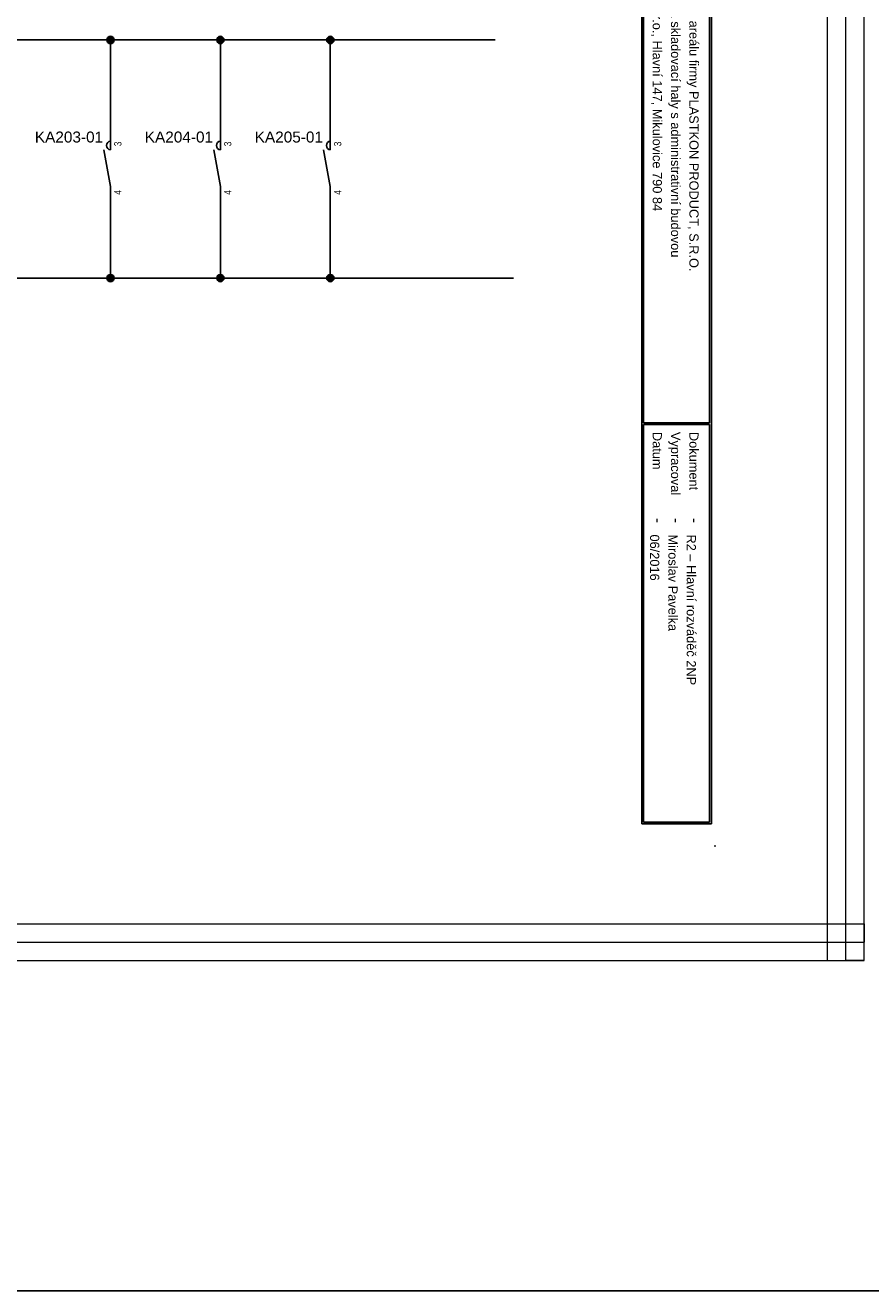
# Model space of a CAD drawing. Extents: x -9495 to -1492, y 3269 to 3834.
# Tile 10 of 44: x -7531 to -7300, y 3269 to 3614. Entities that reach past the tile are written whole.
import ezdxf
from ezdxf.enums import TextEntityAlignment as Align

# ---------------------------------------------------------------- set-up
doc = ezdxf.new("R2010")
doc.units = 0
doc.header["$MEASUREMENT"] = 0
for name, color, linetype in [('1-KRESBA', 7, 'Continuous'), ('__Bílá', 7, 'Continuous'), ('__Vínová 220', 220, 'Continuous')]:
    doc.layers.add(name, color=color, linetype=linetype)
doc.styles.add('Arial', font='arial.ttf')

# ---------------------------------------------------------------- blocks, each defined once
blk = doc.blocks.new('BLK_Razítko_malé_pro_rozváděče')
at = {"layer": '__Bílá'}
for p, q in [((15, -1), (15, -20)), ((15, -1), (294, -1)), ((15.5, -1.5), (15.5, -19.5)), ((15.5, -1.5), (184.5, -1.5)), ((184.5, -1.5), (184.5, -19.5)), ((185, -1.5), (185, -19.5)), ((185, -1.5), (293.5, -1.5)), ((293.5, -19.5), (293.5, -1.5)), ((294, -20), (294, -1)), ((15, -20), (294, -20)), ((15.5, -19.5), (184.5, -19.5)), ((185, -19.5), (293.5, -19.5)), ((15, -405), (15, -419)), ((15, -405), (294, -405)), ((15.5, -405.5), (15.5, -418.5)), ((15.5, -405.5), (194.5, -405.5)), ((194.5, -405.5), (194.5, -418.5)), ((195, -405.5), (195, -418.5)), ((195, -405.5), (293.5, -405.5)), ((293.5, -405.5), (293.5, -418.5)), ((294, -405), (294, -419)), ((15, -419), (294, -419)), ((15.5, -418.5), (194.5, -418.5)), ((195, -418.5), (293.5, -418.5))]:
    blk.add_line(p, q, dxfattribs=at)
for p in [(0, 0), (300, 0), (0, -420), (300, -420)]:
    blk.add_point(p, dxfattribs=at)
at = {"layer": '__Bílá', "style": 'Arial'}
for s, height, p in [('-', 3, (38, -7)), ('Dokument', 2.5, (187, -7)), ('-', 3, (210.5, -7)), ('SO/PS', 2.5, (17.5, -12)), ('Vypracoval', 2.5, (187, -12)), ('-', 3, (38, -12)), ('-', 3, (210.5, -12)), ('Investor', 2.5, (17.5, -17)), ('-', 3, (38, -17)), ('Datum', 2.5, (187, -17)), ('-', 3, (210.5, -17)), ('PVLK PROJECT s.r.o. , Langrova 195/33,  787 01 Šumperk', 2.5, (17.5, -411)), ('Copyright © 2012 PVLK', 2.5, (197, -411)), ('Telefon: 773 836 685, mobil: 777 848 204, e-mail: %%Upavelka@pvlk.cz', 2.5, (17.5, -416)), ('Číslo dokumentu .....', 2.5, (197, -416))]:
    blk.add_text(s, height=height, dxfattribs=at).set_placement(p)
at = {"layer": '__Vínová 220', "char_height": 2.5, "attachment_point": 7, "style": 'Arial'}
for s, insert in [('715 0908', (17.5, -7)), ('Rozšíření výrobního areálu firmy PLASTKON PRODUCT, S.R.O.', (42.5, -7.75)), ('R2 – Hlavní rozváděč 2NP', (215, -7.75)), ('SO 02 - Novostavba skladovací haly s administrativní budovou', (42.5, -12.75)), ('Miroslav Pavelka', (215, -12.75)), ('Plastkon product, s.r.o., Hlavní 147, Mikulovice 790 84', (42.5, -17.75)), ('06/2016', (215, -17.75))]:
    blk.add_mtext(s, dxfattribs=dict(at, insert=insert))
at = {"layer": '__Vínová 220', "style": 'Arial'}
blk.add_attdef('ČÍSLO', text='', height=4, dxfattribs=at).set_placement((290, -416), align=Align.RIGHT)
blk = doc.blocks.new('Kontakt stykače')
for p, q in [((0, -5), (0, 0)), ((-1.82, -5), (0, -15)), ((0, -15), (0, -20))]:
    blk.add_line(p, q)
blk.add_arc((0.15, -3.8), 1.21, 97.3062, 262.6938)
at = {"style": 'Arial'}
blk.add_attdef('POPIS', text='', height=3, dxfattribs=at).set_placement((-2, -3), align=Align.RIGHT)
at = {"style": 'Arial', "width": 0.8}
blk.add_attdef('NO2', (3, -4), '', height=2, rotation=90, dxfattribs=at)
blk.add_attdef('CO2', text='', height=2, rotation=90, dxfattribs=at).set_placement((3, -16), align=Align.RIGHT)
blk = doc.blocks.new('L0001A01')
h = blk.add_hatch(color=256)
edge = h.paths.add_edge_path()
edge.add_arc((0, 0), 1, 0, 360)
blk.add_circle((0, 0), 1)

msp = doc.modelspace()

# ---------------------------------------------------------------- linework, layer by layer
at = {"layer": '1-KRESBA'}
for p, q in [((-7402.5, 3610), (-7697.5, 3610)), ((-7507.5, 3585), (-7507.5, 3610)), ((-7477.5, 3585), (-7477.5, 3610)), ((-7447.5, 3585), (-7447.5, 3610)), ((-7507.5, 3585), (-7507.5, 3590)), ((-7477.5, 3585), (-7477.5, 3590)), ((-7447.5, 3585), (-7447.5, 3590)), ((-7507.5, 3565), (-7507.5, 3560)), ((-7507.5, 3545), (-7507.5, 3565)), ((-7477.5, 3565), (-7477.5, 3560)), ((-7477.5, 3545), (-7477.5, 3565)), ((-7447.5, 3565), (-7447.5, 3560)), ((-7447.5, 3545), (-7447.5, 3565)), ((-7582.5, 3545), (-7397.5, 3545))]:
    msp.add_line(p, q, dxfattribs=at)
at = {"layer": '1-KRESBA', "color": 3}
msp.add_lwpolyline([(-9494.98, 3833.62), (-1491.97, 3833.62), (-1491.97, 3268.56), (-9494.98, 3268.56)], close=True, dxfattribs=at)
at = {"layer": '__Vínová 220', "lineweight": 0}
for p, q in [((-7311.8, 3358.74), (-7311.8, 3724.82)), ((-7306.8, 3358.74), (-7306.8, 3724.82)), ((-7301.8, 3358.74), (-7301.8, 3724.82)), ((-7798.21, 3368.74), (-7301.8, 3368.74)), ((-7301.8, 3368.74), (-7301.8, 3363.74)), ((-7798.21, 3363.74), (-7301.8, 3363.74)), ((-7301.8, 3358.74), (-7301.8, 3363.74)), ((-7798.21, 3358.74), (-7301.8, 3358.74)), ((-7311.8, 3358.74), (-7306.8, 3358.74)), ((-7301.8, 3358.74), (-7306.8, 3358.74))]:
    msp.add_line(p, q, dxfattribs=at)

# ---------------------------------------------------------------- block references
at = {"layer": '1-KRESBA', "rotation": 270}
msp.add_blockref('BLK_Razítko_malé_pro_rozváděče', (-7342.5, 3690), dxfattribs=at).add_auto_attribs({'ČÍSLO': '23.4'})
at = {"layer": '1-KRESBA', "color": 250, "linetype": 'Continuous'}
for p in [(-7507.5, 3610), (-7477.5, 3610), (-7447.5, 3610), (-7507.5, 3545), (-7477.5, 3545), (-7447.5, 3545)]:
    msp.add_blockref('L0001A01', p, dxfattribs=at)
at = {"layer": '1-KRESBA'}
for p, values in [((-7507.5, 3585), {'POPIS': 'KA203-01', 'CO2': '4', 'NO2': '3'}), ((-7477.5, 3585), {'POPIS': 'KA204-01', 'CO2': '4', 'NO2': '3'}), ((-7447.5, 3585), {'POPIS': 'KA205-01', 'CO2': '4', 'NO2': '3'})]:
    msp.add_blockref('Kontakt stykače', p, dxfattribs=at).add_auto_attribs(values)

doc.saveas('drawing.dxf')
